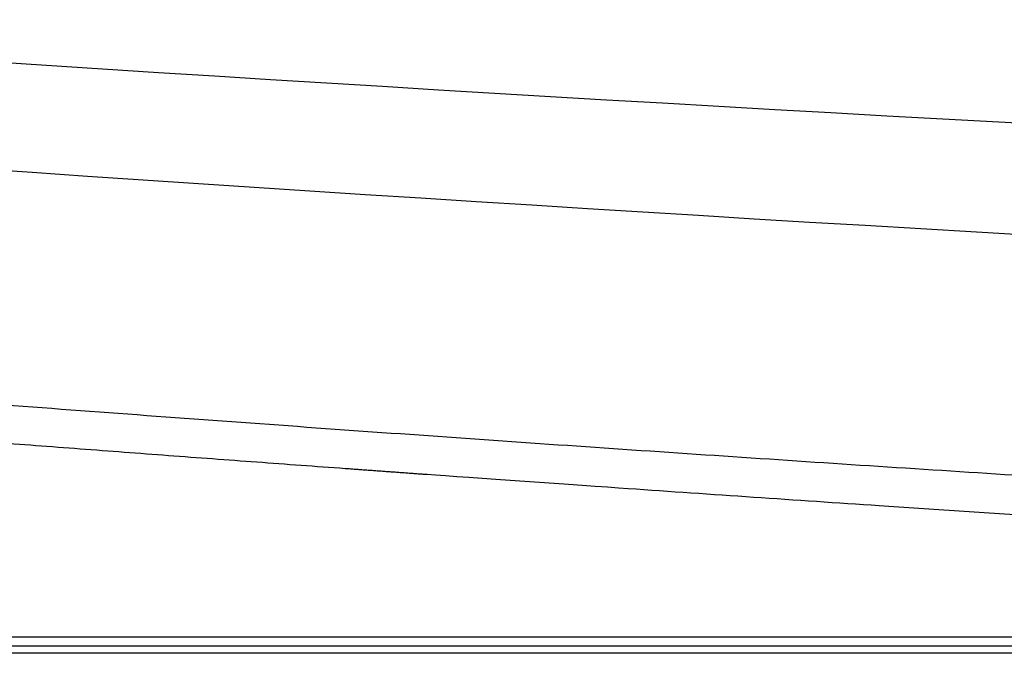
# Model space of a CAD drawing. Header units: millimetres. Extents: x 9946 to 11276, y -3292 to -1962.
# Tile 71 of 170: x 10826 to 10843, y -2578 to -2567. Entities that reach past the tile are written whole.
import ezdxf

# ---------------------------------------------------------------- set-up
doc = ezdxf.new("R2010")
doc.units = ezdxf.units.MM
doc.layers.add('ROXX NEO lite', color=7, linetype='Continuous', true_color=0x000000)

msp = doc.modelspace()

# ---------------------------------------------------------------- linework, layer by layer
at = {"layer": 'ROXX NEO lite', "color": 18, "lineweight": -3, "true_color": 0x000000}
for points, knots in [([(10922.154, -2570.992), (10906.599, -2570.88), (10870.933, -2570.176), (10835.326, -2568.318), (10815.256, -2566.875)], [-107.012715, -107.012715, -107.012715, -107.012715, -60.347685, 0, 0, 0, 0]), ([(10816.054, -2568.707), (10855.79, -2571.667), (10935.838, -2574.644), (11015.885, -2571.668), (11055.621, -2568.707)], [-239.897742, -239.897742, -239.897742, -239.897742, -119.948874, 0, 0, 0, 0]), ([(11052.5, -2572.829), (11048.69, -2573.134), (11041.012, -2573.718), (11025.385, -2574.782), (11005.276, -2575.907), (10979.985, -2576.897), (10957.734, -2577.374), (10938.986, -2577.507), (10924.374, -2577.467), (10909.125, -2577.27), (10893.148, -2576.894), (10879.14, -2576.408), (10867.456, -2575.897), (10858.432, -2575.448), (10850.677, -2575.013), (10844.319, -2574.625), (10839.47, -2574.313), (10834.536, -2573.979), (10830.352, -2573.682), (10826.959, -2573.432), (10824.818, -2573.27), (10823.094, -2573.138), (10821.794, -2573.037), (10820.709, -2572.951), (10819.939, -2572.89), (10819.511, -2572.856), (10819.271, -2572.837), (10819.176, -2572.829)], [-233.575017, -233.575017, -233.575017, -233.575017, -218.976622, -204.37818, -175.181296, -145.984412, -116.787528, -102.189086, -87.590645, -72.992203, -58.393761, -43.795319, -36.496098, -29.196877, -21.897656, -18.248045, -14.598435, -10.948824, -7.299214, -5.474409, -3.649603, -2.737201, -1.824798, -0.912396, -0.456194, -0.228094, 0, 0, 0, 0]), ([(10902.24, -2577.802), (10902.147, -2577.8), (10902.055, -2577.798), (10901.963, -2577.796), (10901.902, -2577.794), (10901.841, -2577.793), (10901.78, -2577.791), (10901.555, -2577.786), (10901.329, -2577.781), (10901.104, -2577.775), (10901.013, -2577.773), (10900.923, -2577.771), (10900.832, -2577.769), (10900.673, -2577.765), (10900.515, -2577.761), (10900.356, -2577.757), (10900.087, -2577.751), (10899.817, -2577.744), (10899.547, -2577.737), (10899.405, -2577.734), (10899.262, -2577.73), (10899.119, -2577.727), (10898.975, -2577.723), (10898.831, -2577.72), (10898.687, -2577.716), (10898.385, -2577.708), (10898.084, -2577.701), (10897.782, -2577.693), (10897.468, -2577.685), (10897.154, -2577.677), (10896.839, -2577.669), (10896.724, -2577.666), (10896.609, -2577.662), (10896.494, -2577.659), (10896.283, -2577.654), (10896.073, -2577.648), (10895.862, -2577.643), (10895.527, -2577.634), (10895.192, -2577.624), (10894.856, -2577.615), (10894.512, -2577.606), (10894.168, -2577.596), (10893.824, -2577.587), (10889.519, -2577.465), (10884.397, -2577.298), (10880.064, -2577.133), (10875.149, -2576.947), (10870.093, -2576.727), (10864.899, -2576.469), (10862.162, -2576.333), (10859.52, -2576.193), (10856.975, -2576.052), (10854.169, -2575.895), (10851.46, -2575.736), (10848.85, -2575.575), (10845.978, -2575.398), (10843.206, -2575.219), (10840.534, -2575.04), (10839.129, -2574.946), (10837.724, -2574.85), (10836.321, -2574.753), (10835.505, -2574.696), (10833.627, -2574.564), (10832.941, -2574.515)], [76.760472, 76.760472, 76.760472, 76.760472, 77.425716, 77.425716, 77.425716, 78.425716, 78.425716, 78.425716, 79.425716, 79.425716, 79.425716, 80.425716, 80.425716, 80.425716, 81.425716, 81.425716, 81.425716, 82.425716, 82.425716, 82.425716, 83.425716, 83.425716, 83.425716, 84.425716, 84.425716, 84.425716, 85.425716, 85.425716, 85.425716, 86.425716, 86.425716, 86.425716, 87.425716, 87.425716, 87.425716, 88.425716, 88.425716, 88.425716, 89.425716, 89.425716, 89.425716, 90.425716, 90.425716, 90.425716, 104.193275, 104.193275, 104.193275, 119.373457, 119.373457, 119.373457, 127.30809, 127.30809, 127.30809, 135.447971, 135.447971, 135.447971, 143.782163, 143.782163, 143.782163, 148.007706, 148.007706, 148.007706, 151.39974, 151.39974, 151.39974, 151.39974])]:
    msp.add_open_spline(points, degree=3, knots=knots, dxfattribs=at)
for points, weights in [([(10831.565, -2574.416), (10825.625, -2573.985), (10819.688, -2573.505)], [1, 0.99999144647, 1]), ([(10832.941, -2574.516), (10832.253, -2574.466), (10831.565, -2574.416)], [1, 0.999999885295, 1])]:
    msp.add_rational_spline(points, weights, degree=2, dxfattribs=at)
for points in [[(10785.838, -2577.242), (10825.734, -2577.242), (10865.63, -2577.242)], [(10791.39, -2577.389), (10824.502, -2577.389), (10857.615, -2577.389)], [(10857.411, -2577.514), (10824.475, -2577.514), (10791.538, -2577.514)]]:
    msp.add_open_spline(points, degree=2, dxfattribs=at)

doc.saveas('drawing.dxf')
